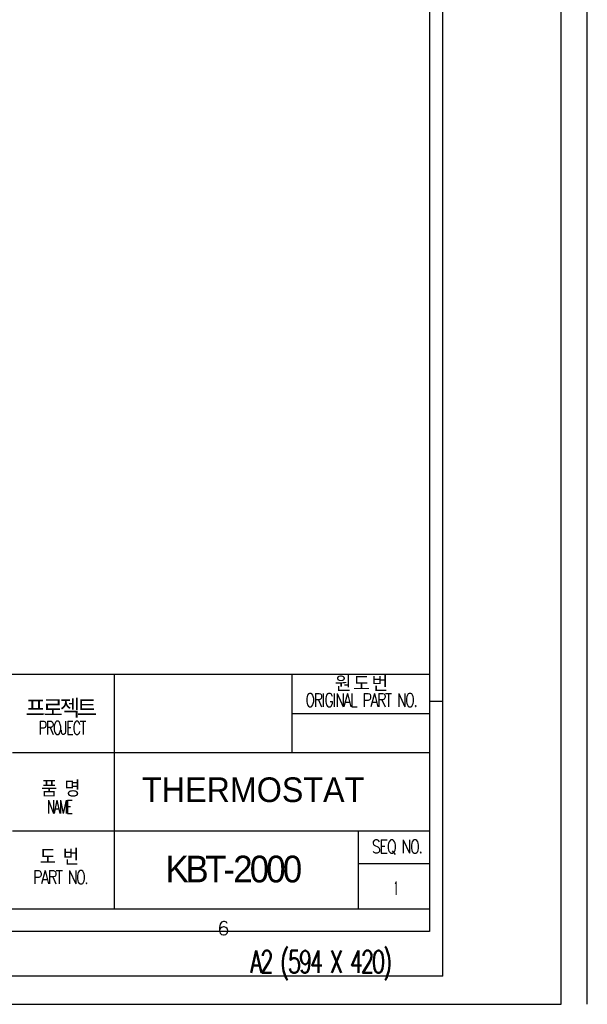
# Model space of a CAD drawing. Extents: x 0 to 1214, y 0 to 851.
# Tile 10 of 11: x 966 to 1214, y 0 to 431. Entities that reach past the tile are written whole.
import ezdxf

# ---------------------------------------------------------------- set-up
doc = ezdxf.new("R2010")
doc.units = 0
doc.layers.get('0').update_dxf_attribs({"linetype": 'CONTINUOUS'})
doc.styles.add('DEFAULT', font='simplex.shx')

msp = doc.modelspace()

# ---------------------------------------------------------------- linework, layer by layer
at = {"color": 251, "linetype": 'CONTINUOUS'}
for p, q in [((1203.06, 0), (1203.06, 850.88)), ((1214.49, 0), (1214.49, 850.88)), ((0, 0), (1203.06, 0))]:
    msp.add_line(p, q, dxfattribs=at)
at = {"color": 252, "linetype": 'CONTINUOUS'}
for p, q in [((1151.18, 12.38), (1151.18, 811.88)), ((1145.33, 144.41), (780.33, 144.41)), ((1007.35, 41.63), (1007.35, 144.41)), ((1085.22, 110.15), (1085.22, 144.41)), ((1151.18, 132.58), (1145.33, 132.58)), ((1145.33, 127.23), (1085.22, 127.23)), ((1145.33, 110.15), (962.77, 110.15)), ((1145.33, 75.89), (962.77, 75.89)), ((1114.33, 41.63), (1114.33, 75.89)), ((1145.33, 61.52), (1114.33, 61.52)), ((1145.33, 41.63), (27.98, 41.63)), ((1151.18, 12.38), (12.38, 12.38)), ((1151.18, 12.38), (12.38, 12.38))]:
    msp.add_line(p, q, dxfattribs=at)
at = {"color": 2, "linetype": 'CONTINUOUS'}
for p, q in [((1145.33, 806.03), (1145.33, 31.88)), ((1145.33, 31.88), (18.23, 31.88))]:
    msp.add_line(p, q, dxfattribs=at)

# ---------------------------------------------------------------- texts
at = {"color": 252, "linetype": 'CONTINUOUS', "attachment_point": 7, "style": 'DEFAULT'}
for s, insert, char_height, width in [('{\\fGulim|b0|i0|c129|p50;\\T0.85;원 도 번}', (1103.86, 137.3), 5.85, 28.3537), ('{\\fsimplex.shx,bigfont.shx|b0|i0|c0|p0;\\W0.768;\\T0.81;ORIGINAL PART NO.}', (1091, 130.36), 5.85, 59.844), ('{\\fGulim|b0|i0|c129|p50;\\T0.85;프로젝트}', (968.45, 125.61), 7.02, 34.2807), ('\\W00.706;\\T0.81;\\fsimplex.shx,bigfont.shx;PROJECT\\fsimplex.shx,bigfont.shx;', (974.12, 118.13), 5.85, 20.8234), ('\\W01.000;\\T0.85;\\fsimplex.shx,bigfont.shx;품 명\\fsimplex.shx,bigfont.shx;', (975.22, 90.91), 7.02, 34.2807), ('\\W00.613;\\T0.81;\\fsimplex.shx,bigfont.shx;NAME\\fsimplex.shx,bigfont.shx;', (977.88, 83.62), 5.85, 20.8234), ('{\\fsimplex.shx,bigfont.shx|b0|i0|c0|p0;\\W0.793;\\T0.81;SEQ NO.}', (1120.08, 65.6), 5.85, 28.2271), ('{\\fsimplex.shx,bigfont.shx|b0|i0|c0|p0;\\W0.774;\\T0.81;PART NO.}', (971.73, 52.71), 5.85, 26.7135), ('\\W01.000;\\T0.85;\\fsimplex.shx,bigfont.shx;도 번\\fsimplex.shx,bigfont.shx;', (974.62, 61.01), 7.02, 34.2807), ('\\W00.439;\\T0.81;\\fsimplex.shx,bigfont.shx;1', (1129.6, 47.99), 5.85, 20.8234), ('\\W01.127;\\T0.94;\\fsimplex.shx,bigfont.shx;6\\fsimplex.shx,bigfont.shx;', (1052.24, 30.36), 5.85, 6.1769), ('\\W00.682;\\T0.81;\\fsimplex.shx,bigfont.shx;A2 (594 X 420)\\fsimplex.shx,bigfont.shx;', (1066.9, 10.52), 9.75, 83.151)]:
    msp.add_mtext(s, dxfattribs=dict(at, insert=insert, char_height=char_height, width=width))
at = {"attachment_point": 7, "style": 'DEFAULT'}
for s, insert, char_height, width in [('{\\fGulim|b0|i0|c129|p50;THERMOSTAT}', (1019.46, 88.44), 10.8, 109.0651), ('{\\fGulim|b0|i0|c129|p50;\\T0.85;KBT-2000}', (1029.75, 53.24), 11.7, 47.0468)]:
    msp.add_mtext(s, dxfattribs=dict(at, insert=insert, char_height=char_height, width=width))

doc.saveas('drawing.dxf')
